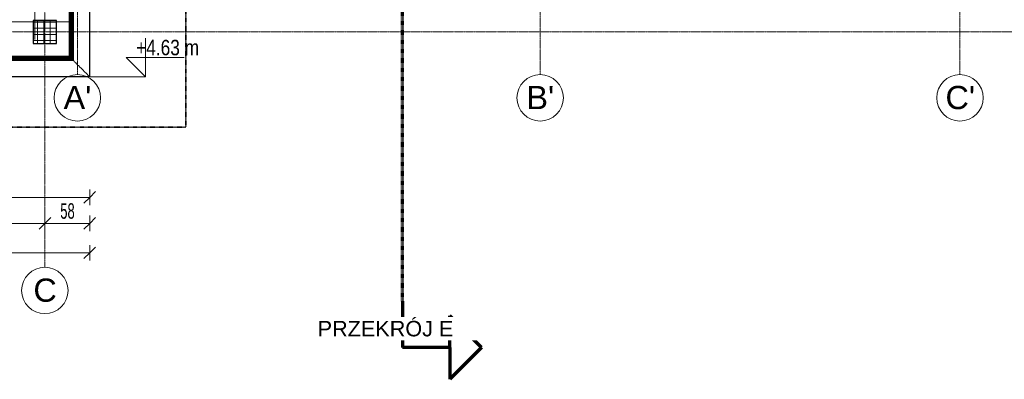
# Model space of a CAD drawing. Header units: millimetres. Extents: x -57350 to 14871, y -25411 to 16830.
# Tile 5 of 66: x -36558 to -23835, y -25314 to -20665. Entities that reach past the tile are written whole.
import ezdxf

# ---------------------------------------------------------------- set-up
doc = ezdxf.new("R2010")
doc.units = ezdxf.units.MM
for name, pattern in [('__FK_przerywana', [3.2004, 1.6002, -1.6002]), ('Kreska', [6.35, 3.175, -3.175]), ('Linia siatki', [22.225, 12.7, -3.175, 3.175, -3.175])]:
    doc.linetypes.add(name, pattern=pattern)
for name, color, linetype, lineweight in [('A-ANNO-DIMS', 7, 'Continuous', 5), ('A-ANNO-DIMS-100', 7, 'Continuous', 5), ('A-AREA', 7, 'Continuous', 5), ('A-DETL-MBND', 7, 'Continuous', 5), ('A-FLOR', 7, 'Continuous', 5), ('A-GENM-HDLN', 7, 'Continuous', 5), ('A-WALL', 7, 'Continuous', 5), ('G-ANNO-DIMS', 7, 'Continuous', 5), ('G-ANNO-SYMB', 7, 'Continuous', 5), ('S-COLS-HDLN', 7, 'Kreska', 5), ('S-COLS-SYMB', 7, 'Continuous', 25), ('S-GRID', 7, 'Continuous', 5), ('S-GRID-IDEN', 7, 'Continuous', 5)]:
    doc.layers.add(name, color=color, linetype=linetype, lineweight=lineweight)
doc.layers.add('A-DETL', color=7, linetype='Continuous', lineweight=5, true_color=0x00a600)
doc.styles.add('Arial', font='arial.ttf', dxfattribs={"height": 200})
doc.styles.add('Arial_1', font='arial.ttf', dxfattribs={"height": 300})
doc.styles.add('Arial_2', font='arial.ttf', dxfattribs={"width": 0.8, "height": 200})
doc.styles.add('Arial_5', font='arial.ttf', dxfattribs={"width": 0.6, "height": 200})
doc.dimstyles.new('standard_wielkość_otworów', dxfattribs={"dimscale": 304.8, "dimtxt": 204.05188, "dimasz": 0.492126, "dimexe": 0.328084, "dimexo": 0.0625, "dimgap": 0, "dimtad": 1, "dimdec": 0, "dimlfac": 0.1, "dimzin": 0, "dimdsep": 46, "dimtxsty": 'Arial_5', "dimblk1": 'OBLIQUE', "dimblk2": 'OBLIQUE', "dimsah": 1, "dimcen": 0.09, "dimazin": 0, "dimtfac": 1, "dimtdec": 4, "dimtix": 1, "dimtmove": 0, "dimatfit": 3, "dimfxl": 0.328084, "dimfxlon": 1, "dimtvp": 1, "dimtolj": 1, "dimtzin": 0, "dimarcsym": 2})

# ---------------------------------------------------------------- blocks, each defined once
blk = doc.blocks.new('Modele ogólne 1 - Modele ogólne 1-1641072-RZUT PIĘTRA I')
at = {"layer": 'A-DETL-MBND'}
for p, q in [((-35921, -13844), (-35921, -21136)), ((-35653, -21404), (-35653, -13844)), ((-35921, -21136), (-48405, -21136)), ((-48673, -21404), (-35653, -21404))]:
    blk.add_line(p, q, dxfattribs=at)
at = {"layer": 'A-GENM-HDLN'}
for p, q in [((-35903, -21154), (-35903, -13744)), ((-35894, -13744), (-35894, -21164)), ((-35893, -13744), (-35893, -21164)), ((-35883, -21174), (-35883, -13744)), ((-35873, -21184), (-35873, -13744)), ((-35864, -13744), (-35864, -21194)), ((-35863, -13744), (-35863, -21194)), ((-35657, -13744), (-35657, -21401)), ((-35864, -21194), (-48463, -21194)), ((-35863, -21194), (-48463, -21194)), ((-48453, -21184), (-35873, -21184)), ((-48443, -21174), (-35883, -21174)), ((-35894, -21164), (-48433, -21164)), ((-35893, -21164), (-48433, -21164)), ((-48423, -21154), (-35903, -21154)), ((-35657, -21401), (-48670, -21401))]:
    blk.add_line(p, q, dxfattribs=at)
for points in [[(-35893, -21164), (-35894, -21164), (-35894, -21164), (-35891, -21167), (-35886, -21172), (-35883, -21174)], [(-35863, -21194), (-35864, -21194), (-35864, -21194), (-35864, -21194)], [(-35864, -21194), (-35864, -21194), (-35864, -21194), (-35863, -21194)], [(-35657, -21401), (-35656, -21402), (-35654, -21403), (-35654, -21404), (-35653, -21404)]]:
    blk.add_open_spline(points, degree=3, dxfattribs=at)
blk.add_open_spline([(-35863, -21194), (-35862, -21195), (-35858, -21200), (-35845, -21213), (-35828, -21230), (-35812, -21246), (-35799, -21259), (-35784, -21274), (-35771, -21287), (-35760, -21298), (-35751, -21307), (-35742, -21315), (-35733, -21324), (-35724, -21334), (-35712, -21346), (-35696, -21362), (-35677, -21381), (-35663, -21395), (-35657, -21401)], degree=3, knots=[0, 0, 0, 0, 0.125, 0.25, 0.375, 0.4375, 0.5, 0.5625, 0.625, 0.65625, 0.6875, 0.71875, 0.75, 0.78125, 0.8125, 0.875, 0.9375, 1, 1, 1, 1], dxfattribs=at)
blk = doc.blocks.new('SKo Słup prefabrykowany ___FK_04_0 - S1 30X30-V6-RZUT PIĘTRA I')
at = {"layer": 'S-COLS-HDLN', "linetype": 'Continuous'}
h = blk.add_hatch(dxfattribs=at)
h.set_pattern_fill('FP_3', color=256, style=0, pattern_type=2)
h.set_pattern_definition([(0, (36233.416, 20824.41), (0, 80), []), (90, (36233.416, 20824.41), (-80, 5e-15), [])])
h.paths.add_polyline_path([(150, -150), (150, 150), (-150, 150), (-150, -150)])
at = {"layer": 'S-COLS-SYMB'}
for p, q in [((-150, 150), (-150, -150)), ((150, 150), (-150, 150)), ((150, -150), (150, 150)), ((-150, -150), (150, -150))]:
    blk.add_line(p, q, dxfattribs=at)
blk = doc.blocks.new('Siatka - SOsi_Sybol osi-348494-RZUT PIĘTRA I')
at = {"layer": 'S-GRID-IDEN', "color": 142, "true_color": 0x0080c0}
blk.add_circle((0, 0), 3, dxfattribs=at)
blk = doc.blocks.new('DIMBLOCK159-RZUT PIĘTRA I')
at = {"layer": 'A-ANNO-DIMS-100', "color": 250, "true_color": 0x303030, "transparency": 16777216}
for p, q in [((-48673, -22962), (-48673, -22520)), ((-48673, -22962), (-48598, -22887)), ((-35653, -22962), (-35653, -22862)), ((-35653, -22962), (-35578, -22887)), ((-48673, -22962), (-48748, -23037)), ((-48673, -22962), (-35653, -22962)), ((-48673, -22962), (-48673, -23062)), ((-35653, -22962), (-35728, -23037)), ((-35653, -22962), (-35653, -23062))]:
    blk.add_line(p, q, dxfattribs=at)
at = {"layer": 'A-ANNO-DIMS-100', "color": 0, "transparency": 16777216, "insert": (-42345, -22702), "char_height": 200, "width": 436.98, "attachment_point": 1, "line_spacing_factor": 0.941778, "style": 'Arial_5'}
blk.add_mtext('1302', dxfattribs=at)
blk = doc.blocks.new('_Oblique')
at = {"color": 0, "linetype": 'ByBlock', "lineweight": -2}
blk.add_line((-0.5, -0.5), (0.5, 0.5), dxfattribs=at)
blk = doc.blocks.new('DIMBLOCK162-RZUT PIĘTRA I')
at = {"layer": 'A-ANNO-DIMS-100', "color": 250, "true_color": 0x303030, "transparency": 16777216}
for p, q in [((-42120, -23298), (-42120, -23198)), ((-42120, -23298), (-42045, -23223)), ((-36233, -23298), (-36233, -23198)), ((-36233, -23298), (-36158, -23223)), ((-42120, -23298), (-42195, -23373)), ((-42120, -23298), (-36233, -23298)), ((-42120, -23298), (-42120, -23398)), ((-36233, -23298), (-36308, -23373)), ((-36233, -23298), (-36233, -23398))]:
    blk.add_line(p, q, dxfattribs=at)
at = {"layer": 'A-ANNO-DIMS-100', "color": 0, "transparency": 16777216, "insert": (-39313, -23038), "char_height": 200, "width": 327.74, "attachment_point": 1, "line_spacing_factor": 0.941778, "style": 'Arial_5'}
blk.add_mtext('589', dxfattribs=at)
blk = doc.blocks.new('DIMBLOCK163-RZUT PIĘTRA I')
at = {"layer": 'A-ANNO-DIMS-100', "color": 250, "true_color": 0x303030, "transparency": 16777216}
for p, q in [((-36233, -23298), (-36233, -23198)), ((-36233, -23298), (-36158, -23223)), ((-35653, -23298), (-35653, -23198)), ((-35653, -23298), (-35578, -23223)), ((-36233, -23298), (-36308, -23373)), ((-36233, -23298), (-35653, -23298)), ((-36233, -23298), (-36233, -23398)), ((-35653, -23298), (-35728, -23373)), ((-35653, -23298), (-35653, -23398))]:
    blk.add_line(p, q, dxfattribs=at)
at = {"layer": 'A-ANNO-DIMS-100', "color": 0, "transparency": 16777216, "insert": (-36034, -23038), "char_height": 200, "width": 218.49, "attachment_point": 1, "line_spacing_factor": 0.941778, "style": 'Arial_5'}
blk.add_mtext('58', dxfattribs=at)
blk = doc.blocks.new('DIMBLOCK164-RZUT PIĘTRA I')
at = {"layer": 'A-ANNO-DIMS-100', "color": 250, "true_color": 0x303030, "transparency": 16777216}
for p, q in [((-51284, -23679), (-51284, -23579)), ((-51284, -23679), (-51209, -23604)), ((-35653, -23679), (-35653, -23579)), ((-35653, -23679), (-35578, -23604)), ((-51284, -23679), (-51359, -23754)), ((-51284, -23679), (-35653, -23679)), ((-51284, -23679), (-51284, -23779)), ((-35653, -23679), (-35728, -23754)), ((-35653, -23679), (-35653, -23779))]:
    blk.add_line(p, q, dxfattribs=at)
at = {"layer": 'A-ANNO-DIMS-100', "color": 0, "transparency": 16777216, "insert": (-43651, -23420), "char_height": 200, "width": 436.98, "attachment_point": 1, "line_spacing_factor": 0.941778, "style": 'Arial_5'}
blk.add_mtext('1563', dxfattribs=at)
blk = doc.blocks.new('Rzędne punktów - Znacznik rzędnej-348474-RZUT PIĘTRA I')
at = {"layer": 'G-ANNO-DIMS'}
for p, q in [((0, 0), (0, 5)), ((-2.5, 2.5), (0, 0)), ((-2.5, 2.5), (5, 2.5))]:
    blk.add_line(p, q, dxfattribs=at)
blk = doc.blocks.new('Przekrój - znacznik przekroju strzałka-348499-RZUT PIĘTRA I')
at = {"layer": 'G-ANNO-SYMB', "lineweight": 70}
for p, q in [((-6, 10.22), (-10.11, 6.11)), ((-6, 10.22), (-1.89, 6.11)), ((-6, 6.11), (-10.11, 6.11)), ((-6, 6.11), (-6, 0)), ((-6, 6.11), (-1.89, 6.11)), ((0, 0), (-6, 0))]:
    blk.add_line(p, q, dxfattribs=at)

msp = doc.modelspace()

# ---------------------------------------------------------------- linework, layer by layer
at = {"layer": 'A-AREA', "color": 253, "true_color": 0xaaaaaa}
msp.add_line((-36362.88101, -20694.40745), (-36362.88101, -20919.40745), dxfattribs=at)
at = {"layer": 'A-DETL', "color": 4, "linetype": '__FK_przerywana', "lineweight": 35, "true_color": 0x00ffff}
for p, q in [((-34413.41602, -22054.40745), (-34413.41602, -14104.40745)), ((-49213.41602, -22054.40745), (-34413.41602, -22054.40745))]:
    msp.add_line(p, q, dxfattribs=at)
at = {"layer": 'A-FLOR', "color": 253, "true_color": 0xaaaaaa}
for p, q in [((-36363.41602, 9705.59255), (-36363.41602, -20694.40745)), ((-36363.41602, -20694.40745), (-47963.41602, -20694.40745))]:
    msp.add_line(p, q, dxfattribs=at)
at = {"layer": 'A-WALL', "color": 253, "true_color": 0xaaaaaa}
for p, q in [((-35913.41602, -21144.40745), (-35913.41602, -15702.40745)), ((-36363.41602, -20694.40745), (-35913.41602, -20694.40745)), ((-48413.41602, -21144.40745), (-35913.41602, -21144.40745))]:
    msp.add_line(p, q, dxfattribs=at)
at = {"layer": 'G-ANNO-DIMS', "color": 1, "true_color": 0xff0000}
msp.add_line((-35653.41602, -21404.40745), (-34933.25037, -21404.40745), dxfattribs=at)
at = {"layer": 'G-ANNO-SYMB', "linetype": 'Kreska', "lineweight": 70}
msp.add_line((-31613.01642, -24302.92169), (-31613.01642, 15819.38791), dxfattribs=at)
at = {"layer": 'S-GRID', "linetype": 'Linia siatki'}
for p, q in [((-36233.41602, 15853.26345), (-36233.41602, -23865.32553)), ((-35813.41602, 10521.57226), (-35813.41602, -21375.48764)), ((-29833.41602, 10521.57226), (-29833.41602, -21375.48764)), ((-24408.41602, 10521.57226), (-24408.41602, -21375.48764)), ((-55866.74056, -20824.40745), (1287.74041, -20824.40745))]:
    msp.add_line(p, q, dxfattribs=at)

# ---------------------------------------------------------------- block references
at = {"layer": 'A-GENM-HDLN'}
msp.add_blockref('Modele ogólne 1 - Modele ogólne 1-1641072-RZUT PIĘTRA I', (0, 0), dxfattribs=at)
at = {"layer": 'G-ANNO-DIMS', "xscale": 99.99999999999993, "yscale": 99.99999999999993, "zscale": 99.99999999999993}
msp.add_blockref('Rzędne punktów - Znacznik rzędnej-348474-RZUT PIĘTRA I', (-34933.25037, -21404.40745), dxfattribs=at)
at = {"layer": 'G-ANNO-SYMB', "lineweight": 70, "extrusion": (0, 0, -1), "xscale": 99.99999999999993, "yscale": 99.99999999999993, "zscale": 99.99999999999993, "rotation": 90.0000000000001}
msp.add_blockref('Przekrój - znacznik przekroju strzałka-348499-RZUT PIĘTRA I', (31613.01642, -24302.92169), dxfattribs=at)
at = {"layer": 'S-COLS-HDLN'}
msp.add_blockref('SKo Słup prefabrykowany ___FK_04_0 - S1 30X30-V6-RZUT PIĘTRA I', (-36233.41602, -20824.40745), dxfattribs=at)
at = {"layer": 'S-GRID-IDEN', "color": 142, "true_color": 0x0080c0, "xscale": 99.99999999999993, "yscale": 99.99999999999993, "zscale": 99.99999999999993, "rotation": 180}
for p in [(-35813.41602, -21675.48764), (-29833.41602, -21675.48764), (-24408.41602, -21675.48764), (-36233.41602, -24165.32553)]:
    msp.add_blockref('Siatka - SOsi_Sybol osi-348494-RZUT PIĘTRA I', p, dxfattribs=at)

# ---------------------------------------------------------------- texts
at = {"layer": 'G-ANNO-DIMS', "color": 1, "true_color": 0xff0000, "insert": (-35054.19561, -20925.34374), "char_height": 200, "width": 962.2685768, "attachment_point": 1, "line_spacing_factor": 0.941778, "style": 'Arial_2'}
msp.add_mtext('+4.63 m', dxfattribs=at)
at = {"layer": 'S-GRID-IDEN', "color": 142, "true_color": 0x0080c0, "char_height": 300, "attachment_point": 1, "style": 'Arial_1'}
for s, insert, width in [("A'", (-35991.37738, -21521.58807), 440.928125), ("B'", (-30011.37738, -21521.58807), 440.928125), ("C'", (-24595.87738, -21521.58807), 464.97875), ('\\fArial|b0|i0|c238|p34|;C', (-36381.37738, -24011.42596), 368.77625)]:
    msp.add_mtext(s, dxfattribs=dict(at, insert=insert, width=width))

# ---------------------------------------------------------------- dimensions: what is measured, and where the dimension line sits
at = {"layer": 'A-ANNO-DIMS', "color": 250, "true_color": 0x303030}
for base, p1, p2, override, picture, middle in [((-35653.41602, -22961.75665), (-48673.41602, -22519.80447), (-35653.41602, -22861.75665), {"dimpost": '<>', "dimfxl": 13024.489675}, 'DIMBLOCK159-RZUT PIĘTRA I', (-42163.41602, -22859.57384)), ((-36233.41602, -23297.85425), (-42120.41602, -23197.85425), (-36233.41602, -23197.85425), {"dimpost": '<>', "dimfxl": 5887}, 'DIMBLOCK162-RZUT PIĘTRA I', (-39176.91602, -23195.73965)), ((-35653.41602, -23297.85425), (-36233.41602, -23197.85425), (-35653.41602, -23197.85425), {"dimpost": '<>', "dimfxl": 580}, 'DIMBLOCK163-RZUT PIĘTRA I', (-35943.41602, -23195.73965)), ((-35653.41602, -23679.38775), (-51284.41602, -23579.38775), (-35653.41602, -23579.38775), {"dimpost": '<>', "dimfxl": 15631}, 'DIMBLOCK164-RZUT PIĘTRA I', (-43468.91602, -23577.20494))]:
    dim = msp.add_linear_dim(base=base, p1=p1, p2=p2, dimstyle='standard_wielkość_otworów', override=override, dxfattribs=at)
    dim.commit()
    dim.dimension.update_dxf_attribs({"geometry": picture, "text_midpoint": middle})

# ---------------------------------------------------------------- next in the draw order: texts
at = {"layer": 'G-ANNO-SYMB', "insert": (-32708.33163, -24558.62636), "char_height": 200, "width": 2172.573125, "attachment_point": 1, "style": 'Arial', "bg_fill": 3, "box_fill_scale": 1.25, "bg_fill_color": 256, "bg_fill_true_color": 13158600, "bg_fill_transparency": 0}
msp.add_mtext('PRZEKRÓJ E', dxfattribs=at)

doc.saveas('drawing.dxf')
